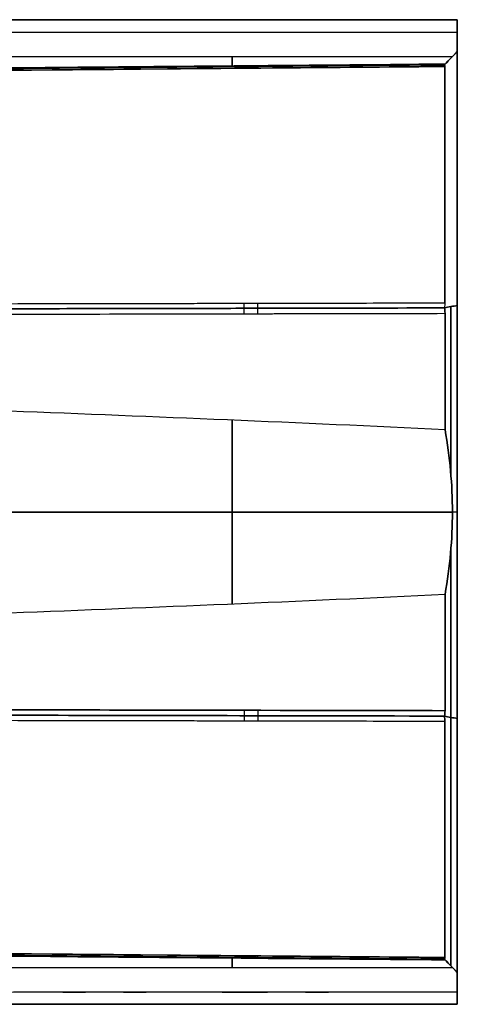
# Model space of a CAD drawing. Header units: centimetres. Extents: x -32 to 15, y -4 to 160.
# Tile 27 of 64: x -11.87 to -10.09, y -2 to 2. Entities that reach past the tile are written whole.
import ezdxf

# ---------------------------------------------------------------- set-up
doc = ezdxf.new("R2010")
doc.units = ezdxf.units.CM
doc.layers.add('Default', color=7, linetype='Continuous', true_color=0x000000)

# ---------------------------------------------------------------- blocks, each defined once
blk = doc.blocks.new('4440')
at = {"layer": 'Default'}
for p, q in [((-20, 0), (-20, 39.5)), ((0, 0, -20), (0, 39.5, -20)), ((0, 0, 20), (0, 20.25, 20)), ((20, 0), (20, 19.9)), ((-18.5, 18.2), (-18.5, 0.201)), ((0, 18.2, 18.5), (0, 0.201, 18.5)), ((0, 18.2, -18.5), (0, 0.201, -18.5)), ((18.5, 18.2), (18.5, 0.201)), ((-20, 0), (-18.704, 0)), ((-18.704, 0), (-18.5, 0.201)), ((-18.437, 0.263, -8.344), (-18.437, 0.263, -1.528)), ((-18.437, 0.263, 1.528), (-18.437, 0.263, 8.344)), ((-1.528, 0.263, -18.437), (-8.344, 0.263, -18.437)), ((-8.344, 0.263, 18.437), (-1.528, 0.263, 18.437)), ((0, 0, -18.704), (0, 0.201, -18.5)), ((0, 0, 18.704), (0, 0.201, 18.5)), ((0, 0, 20), (0, 0, 18.704)), ((0, 0, -18.704), (0, 0, -20)), ((8.344, 0.263, -18.437), (1.528, 0.263, -18.437)), ((1.528, 0.263, 18.437), (8.344, 0.263, 18.437)), ((18.437, 0.263, 8.344), (18.437, 0.263, 1.528)), ((18.437, 0.263, -1.528), (18.437, 0.263, -8.344)), ((18.704, 0), (18.5, 0.201)), ((18.704, 0), (20, 0))]:
    blk.add_line(p, q, dxfattribs=at)
at = {"layer": 'Default', "extrusion": (0, -1, 0)}
for centre, radius, start, end in [((0, 0, -9.151), 18.5, 168.3684, 191.6316), ((0, 0, -9.151), 18.5, 78.3684, 101.6316), ((0, 0, -9.151), 18.5, 258.3684, 281.6316), ((0, 0, -9.151), 18.5, 348.3684, 11.6316), ((0, 0, -0.504), 19.996, 205.1442, 244.8558), ((0, 0, -0.504), 19.996, 115.1442, 154.8558), ((0, 0, -0.504), 19.996, 295.1442, 334.8558), ((0, 0, -0.504), 19.996, 25.1442, 64.8558), ((0, 0, -0.263), 20.237, 294.3499, 335.6501), ((0, 0, -0.263), 20.237, 24.3499, 65.6501), ((0, 0), 20.5, 204.1593, 245.8407), ((0, 0), 20.5, 114.1593, 155.8407), ((0, 0), 20.5, 294.1593, 335.8407), ((0, 0), 20.5, 24.1593, 65.8407)]:
    blk.add_arc(centre, radius, start, end, dxfattribs=at)
at = {"layer": 'Default', "extrusion": (0, 1, 0)}
for centre, start, end in [((19.5, -19.5), 270, 0), ((19.5, 19.5), 0, 90), ((-19.5, -19.5), 180, 270), ((-19.5, 19.5), 90, 180)]:
    blk.add_arc(centre, 0.5, start, end, dxfattribs=at)
at = {"layer": 'Default'}
for points, degree in [([(-20, 0, 19.5), (-20, 19.75, 19.5), (-20, 39.5, 19.5)], 2), ([(-20, 39.5, -19.5), (-20, 19.75, -19.5), (-20, 0, -19.5)], 2), ([(-19.5, 39.5, -20), (-19.5, 19.75, -20), (-19.5, 0, -20)], 2), ([(-19.5, 39.5, 20), (-19.5, 19.75, 20), (-19.5, 0, 20)], 2), ([(19.5, 39.5, -20), (19.5, 19.75, -20), (19.5, 0, -20)], 2), ([(19.5, 39.5, 20), (19.5, 19.75, 20), (19.5, 0, 20)], 2), ([(20, 39.5, -19.5), (20, 19.75, -19.5), (20, 0, -19.5)], 2), ([(20, 39.5, 19.5), (20, 19.75, 19.5), (20, 0, 19.5)], 2), ([(-17.875, 37.209, -7.999), (-17.9, 34.408, -8.005), (-17.949, 28.708, -8.016), (-18.026, 19.961, -8.033), (-18.106, 10.723, -8.051), (-18.165, 3.99, -8.064), (-18.196, 0.5, -8.071)], 3), ([(-18.196, 0.5, 8.071), (-18.171, 3.321, 8.066), (-18.121, 9.051, 8.055), (-18.045, 17.797, 8.037), (-17.964, 27.031, 8.019), (-17.906, 33.737, 8.006), (-17.875, 37.209, 7.999)], 3), ([(-18.101, 0.504, -8.496), (-18.07, 3.994, -8.49), (-18.011, 10.726, -8.477), (-17.93, 19.963, -8.46), (-17.853, 28.709, -8.444), (-17.803, 34.408, -8.433), (-17.779, 37.209, -8.428)], 3), ([(-17.779, 37.209, 8.428), (-17.809, 33.737, 8.434), (-17.868, 27.032, 8.447), (-17.949, 17.799, 8.464), (-18.026, 9.055, 8.48), (-18.076, 3.325, 8.491), (-18.101, 0.504, 8.496)], 3), ([(-8.428, 37.209, 17.779), (-8.433, 34.408, 17.803), (-8.444, 28.709, 17.853), (-8.46, 19.963, 17.93), (-8.477, 10.726, 18.011), (-8.49, 3.994, 18.07), (-8.496, 0.504, 18.101)], 3), ([(-8.428, 37.209, -17.779), (-8.434, 33.737, -17.809), (-8.447, 27.032, -17.868), (-8.464, 17.799, -17.949), (-8.48, 9.055, -18.026), (-8.491, 3.325, -18.076), (-8.496, 0.504, -18.101)], 3), ([(-7.999, 37.209, 17.875), (-8.005, 34.408, 17.9), (-8.016, 28.708, 17.949), (-8.033, 19.961, 18.026), (-8.051, 10.723, 18.106), (-8.064, 3.99, 18.165), (-8.071, 0.5, 18.196)], 3), ([(-7.999, 37.209, -17.875), (-8.006, 33.737, -17.906), (-8.019, 27.031, -17.964), (-8.037, 17.797, -18.045), (-8.055, 9.051, -18.121), (-8.066, 3.321, -18.171), (-8.071, 0.5, -18.196)], 3), ([(8.071, 0.5, 18.196), (8.066, 3.321, 18.171), (8.055, 9.051, 18.121), (8.037, 17.797, 18.045), (8.019, 27.031, 17.964), (8.006, 33.737, 17.906), (7.999, 37.209, 17.875)], 3), ([(7.999, 37.209, -17.875), (8.005, 34.408, -17.9), (8.016, 28.708, -17.949), (8.033, 19.961, -18.026), (8.051, 10.723, -18.106), (8.064, 3.99, -18.165), (8.071, 0.5, -18.196)], 3), ([(8.428, 37.209, 17.779), (8.434, 33.737, 17.809), (8.447, 27.032, 17.868), (8.464, 17.799, 17.949), (8.48, 9.055, 18.026), (8.491, 3.325, 18.076), (8.496, 0.504, 18.101)], 3), ([(8.428, 37.209, -17.779), (8.433, 34.408, -17.803), (8.444, 28.709, -17.853), (8.46, 19.963, -17.93), (8.477, 10.726, -18.011), (8.49, 3.994, -18.07), (8.496, 0.504, -18.101)], 3), ([(17.779, 37.209, 8.428), (17.803, 34.408, 8.433), (17.853, 28.709, 8.444), (17.93, 19.963, 8.46), (18.011, 10.726, 8.477), (18.07, 3.994, 8.49), (18.101, 0.504, 8.496)], 3), ([(18.101, 0.504, -8.496), (18.076, 3.325, -8.491), (18.026, 9.055, -8.48), (17.949, 17.799, -8.464), (17.868, 27.032, -8.447), (17.809, 33.737, -8.434), (17.779, 37.209, -8.428)], 3), ([(18.196, 0.5, 8.071), (18.165, 3.99, 8.064), (18.106, 10.723, 8.051), (18.026, 19.961, 8.033), (17.949, 28.708, 8.016), (17.9, 34.408, 8.005), (17.875, 37.209, 7.999)], 3), ([(18.196, 0.5, -8.071), (18.171, 3.321, -8.066), (18.121, 9.051, -8.055), (18.045, 17.797, -8.037), (17.964, 27.031, -8.019), (17.906, 33.737, -8.006), (17.875, 37.209, -7.999)], 3), ([(-18.196, 0.5, -3.342), (-18.144, 6.399, -3.622), (-18.093, 12.299, -3.868), (-18.041, 18.2, -4.095)], 3), ([(-18.041, 18.2, 4.095), (-18.093, 12.299, 3.868), (-18.144, 6.399, 3.622), (-18.196, 0.5, 3.342)], 3), ([(-3.342, 0.5, 18.196), (-3.622, 6.399, 18.144), (-3.868, 12.299, 18.093), (-4.095, 18.2, 18.041)], 3), ([(-3.342, 0.5, -18.196), (-3.622, 6.399, -18.144), (-3.868, 12.299, -18.093), (-4.095, 18.2, -18.041)], 3), ([(4.095, 18.2, 18.041), (3.868, 12.299, 18.093), (3.622, 6.399, 18.144), (3.342, 0.5, 18.196)], 3), ([(4.095, 18.2, -18.041), (3.868, 12.299, -18.093), (3.622, 6.399, -18.144), (3.342, 0.5, -18.196)], 3), ([(18.196, 0.5, 3.342), (18.144, 6.399, 3.622), (18.093, 12.299, 3.868), (18.041, 18.2, 4.095)], 3), ([(18.041, 18.2, -4.095), (18.093, 12.299, -3.868), (18.144, 6.399, -3.622), (18.196, 0.5, -3.342)], 3), ([(-18.704, 0, -8.39), (-18.526, 0.175, -8.36), (-18.348, 0.35, -8.329), (-18.17, 0.526, -8.297)], 3), ([(-18.17, 0.526, 8.297), (-18.348, 0.35, 8.329), (-18.526, 0.175, 8.36), (-18.704, 0, 8.39)], 3), ([(-18.196, 0.5, -3.342), (-18.4, 0.299, -2.228), (-18.6, 0.103), (-18.4, 0.299, 2.228), (-18.196, 0.5, 3.342)], 3), ([(-18.17, 0.526, -8.297), (-18.178, 0.517, -8.26), (-18.191, 0.504, -8.184), (-18.196, 0.5, -8.109), (-18.196, 0.5, -8.071)], 3), ([(-18.196, 0.5, 8.071), (-18.196, 0.5, 8.109), (-18.191, 0.504, 8.184), (-18.178, 0.517, 8.26), (-18.17, 0.526, 8.297)], 3), ([(-18.196, 0.5, -8.071), (-18.196, 0.5, -5.707), (-18.196, 0.5, -3.342)], 2), ([(-18.196, 0.5, 3.342), (-18.196, 0.5, 5.707), (-18.196, 0.5, 8.071)], 2), ([(-18.17, 0.526, -8.297), (-18.162, 0.518, -8.332), (-18.142, 0.508, -8.4), (-18.116, 0.504, -8.464), (-18.101, 0.504, -8.496)], 3), ([(-18.101, 0.504, 8.496), (-18.116, 0.504, 8.464), (-18.142, 0.508, 8.4), (-18.162, 0.518, 8.332), (-18.17, 0.526, 8.297)], 3), ([(-8.496, 0.504, 18.101), (-8.464, 0.504, 18.116), (-8.4, 0.508, 18.142), (-8.332, 0.518, 18.162), (-8.297, 0.526, 18.17)], 3), ([(-8.496, 0.504, -18.101), (-8.464, 0.504, -18.116), (-8.4, 0.508, -18.142), (-8.332, 0.518, -18.162), (-8.297, 0.526, -18.17)], 3), ([(-8.297, 0.526, -18.17), (-8.329, 0.35, -18.348), (-8.36, 0.175, -18.526), (-8.39, 0, -18.704)], 3), ([(-8.39, 0, 18.704), (-8.36, 0.175, 18.526), (-8.329, 0.35, 18.348), (-8.297, 0.526, 18.17)], 3), ([(-8.071, 0.5, -18.196), (-8.109, 0.5, -18.196), (-8.184, 0.504, -18.191), (-8.26, 0.517, -18.178), (-8.297, 0.526, -18.17)], 3), ([(-8.297, 0.526, 18.17), (-8.26, 0.517, 18.178), (-8.184, 0.504, 18.191), (-8.109, 0.5, 18.196), (-8.071, 0.5, 18.196)], 3), ([(-8.071, 0.5, 18.196), (-5.707, 0.5, 18.196), (-3.342, 0.5, 18.196)], 2), ([(-3.342, 0.5, -18.196), (-5.707, 0.5, -18.196), (-8.071, 0.5, -18.196)], 2), ([(3.342, 0.5, -18.196), (2.228, 0.299, -18.4), (0, 0.103, -18.6), (-2.228, 0.299, -18.4), (-3.342, 0.5, -18.196)], 3), ([(-3.342, 0.5, 18.196), (-2.228, 0.299, 18.4), (0, 0.103, 18.6), (2.228, 0.299, 18.4), (3.342, 0.5, 18.196)], 3), ([(3.342, 0.5, 18.196), (5.707, 0.5, 18.196), (8.071, 0.5, 18.196)], 2), ([(8.071, 0.5, -18.196), (5.707, 0.5, -18.196), (3.342, 0.5, -18.196)], 2), ([(8.297, 0.526, -18.17), (8.26, 0.517, -18.178), (8.184, 0.504, -18.191), (8.109, 0.5, -18.196), (8.071, 0.5, -18.196)], 3), ([(8.071, 0.5, 18.196), (8.109, 0.5, 18.196), (8.184, 0.504, 18.191), (8.26, 0.517, 18.178), (8.297, 0.526, 18.17)], 3), ([(8.39, 0, -18.704), (8.36, 0.175, -18.526), (8.329, 0.35, -18.348), (8.297, 0.526, -18.17)], 3), ([(8.297, 0.526, 18.17), (8.329, 0.35, 18.348), (8.36, 0.175, 18.526), (8.39, 0, 18.704)], 3), ([(8.496, 0.504, 18.101), (8.464, 0.504, 18.116), (8.4, 0.508, 18.142), (8.332, 0.518, 18.162), (8.297, 0.526, 18.17)], 3), ([(8.297, 0.526, -18.17), (8.332, 0.518, -18.162), (8.4, 0.508, -18.142), (8.464, 0.504, -18.116), (8.496, 0.504, -18.101)], 3), ([(18.101, 0.504, 8.496), (18.116, 0.504, 8.464), (18.142, 0.508, 8.4), (18.162, 0.518, 8.332), (18.17, 0.526, 8.297)], 3), ([(18.101, 0.504, -8.496), (18.116, 0.504, -8.464), (18.142, 0.508, -8.4), (18.162, 0.518, -8.332), (18.17, 0.526, -8.297)], 3), ([(18.17, 0.526, -8.297), (18.348, 0.35, -8.329), (18.526, 0.175, -8.36), (18.704, 0, -8.39)], 3), ([(18.196, 0.5, -8.071), (18.196, 0.5, -8.109), (18.191, 0.504, -8.184), (18.178, 0.517, -8.26), (18.17, 0.526, -8.297)], 3), ([(18.17, 0.526, 8.297), (18.178, 0.517, 8.26), (18.191, 0.504, 8.184), (18.196, 0.5, 8.109), (18.196, 0.5, 8.071)], 3), ([(18.704, 0, 8.39), (18.526, 0.175, 8.36), (18.348, 0.35, 8.329), (18.17, 0.526, 8.297)], 3), ([(18.196, 0.5, 8.071), (18.196, 0.5, 5.707), (18.196, 0.5, 3.342)], 2), ([(18.196, 0.5, -3.342), (18.196, 0.5, -5.707), (18.196, 0.5, -8.071)], 2), ([(18.196, 0.5, 3.342), (18.4, 0.299, 2.228), (18.6, 0.103), (18.4, 0.299, -2.228), (18.196, 0.5, -3.342)], 3), ([(-20, 0, -19.5), (-20, 0), (-20, 0, 19.5)], 2), ([(-19.5, 0, 20), (0, 0, 20), (19.5, 0, 20)], 2), ([(19.5, 0, -20), (0, 0, -20), (-19.5, 0, -20)], 2), ([(20, 0, 19.5), (20, 0), (20, 0, -19.5)], 2), ([(-18.704, 0, 8.39), (-18.704, 0), (-18.704, 0, -8.39)], 2), ([(8.39, 0, 18.704), (0, 0, 18.704), (-8.39, 0, 18.704)], 2), ([(-8.39, 0, -18.704), (0, 0, -18.704), (8.39, 0, -18.704)], 2), ([(18.704, 0, -8.39), (18.704, 0), (18.704, 0, 8.39)], 2)]:
    blk.add_open_spline(points, degree=degree, dxfattribs=at)
for points, knots in [([(-17.851, 37.209, -8.219), (-17.87, 35.074, -8.223), (-17.92, 29.287, -8.235), (-18.005, 19.587, -8.254), (-18.093, 9.494, -8.273), (-18.149, 3.053, -8.286), (-18.171, 0.524, -8.291)], [0.734204, 0.734204, 0.734204, 0.734204, 7.138987, 18.096971, 29.834148, 37.420463, 37.420463, 37.420463, 37.420463]), ([(-18.171, 0.524, 8.291), (-18.147, 3.24, 8.285), (-18.092, 9.621, 8.273), (-18.002, 19.941, 8.253), (-17.919, 29.453, 8.234), (-17.868, 35.3, 8.223), (-17.851, 37.209, 8.219)], [0.758169, 0.758169, 0.758169, 0.758169, 8.905651, 19.902435, 31.718029, 37.444427, 37.444427, 37.444427, 37.444427]), ([(-8.219, 37.209, 17.851), (-8.223, 35.074, 17.87), (-8.235, 29.287, 17.92), (-8.254, 19.587, 18.005), (-8.273, 9.494, 18.093), (-8.286, 3.053, 18.149), (-8.291, 0.524, 18.171)], [0.734204, 0.734204, 0.734204, 0.734204, 7.138987, 18.096971, 29.834148, 37.420463, 37.420463, 37.420463, 37.420463]), ([(-8.291, 0.524, -18.171), (-8.285, 3.24, -18.147), (-8.273, 9.621, -18.092), (-8.253, 19.941, -18.002), (-8.234, 29.453, -17.919), (-8.223, 35.3, -17.868), (-8.219, 37.209, -17.851)], [0.758169, 0.758169, 0.758169, 0.758169, 8.905651, 19.902435, 31.718029, 37.444427, 37.444427, 37.444427, 37.444427]), ([(8.291, 0.524, 18.171), (8.285, 3.24, 18.147), (8.273, 9.621, 18.092), (8.253, 19.941, 18.002), (8.234, 29.453, 17.919), (8.223, 35.3, 17.868), (8.219, 37.209, 17.851)], [0.758169, 0.758169, 0.758169, 0.758169, 8.905651, 19.902435, 31.718029, 37.444427, 37.444427, 37.444427, 37.444427]), ([(8.219, 37.209, -17.851), (8.223, 35.074, -17.87), (8.235, 29.287, -17.92), (8.254, 19.587, -18.005), (8.273, 9.494, -18.093), (8.286, 3.053, -18.149), (8.291, 0.524, -18.171)], [0.734204, 0.734204, 0.734204, 0.734204, 7.138987, 18.096971, 29.834148, 37.420463, 37.420463, 37.420463, 37.420463]), ([(17.851, 37.209, 8.219), (17.87, 35.074, 8.223), (17.92, 29.287, 8.235), (18.005, 19.587, 8.254), (18.093, 9.494, 8.273), (18.149, 3.053, 8.286), (18.171, 0.524, 8.291)], [0.734204, 0.734204, 0.734204, 0.734204, 7.138987, 18.096971, 29.834148, 37.420463, 37.420463, 37.420463, 37.420463]), ([(18.171, 0.524, -8.291), (18.147, 3.24, -8.285), (18.092, 9.621, -8.273), (18.002, 19.941, -8.253), (17.919, 29.453, -8.234), (17.868, 35.3, -8.223), (17.851, 37.209, -8.219)], [0.758169, 0.758169, 0.758169, 0.758169, 8.905651, 19.902435, 31.718029, 37.444427, 37.444427, 37.444427, 37.444427])]:
    blk.add_open_spline(points, degree=3, knots=knots, dxfattribs=at)
for points, weights in [([(-18.124, 8.671, 8.055), (-18.124, 8.671, 8.203), (-18.092, 8.671, 8.347), (-18.029, 8.671, 8.481)], [1.01234638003, 0.995995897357, 0.995885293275, 1.01201456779]), ([(-8.055, 8.671, -18.124), (-8.203, 8.671, -18.124), (-8.347, 8.671, -18.092), (-8.481, 8.671, -18.029)], [1.01234638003, 0.995995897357, 0.995885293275, 1.01201456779]), ([(8.055, 8.671, 18.124), (8.203, 8.671, 18.124), (8.347, 8.671, 18.092), (8.481, 8.671, 18.029)], [1.01234638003, 0.995995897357, 0.995885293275, 1.01201456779]), ([(18.124, 8.671, -8.055), (18.124, 8.671, -8.203), (18.092, 8.671, -8.347), (18.029, 8.671, -8.481)], [1.01234638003, 0.995995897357, 0.995885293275, 1.01201456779]), ([(-18.129, 8.11, -8.056), (-18.129, 8.11, -8.204), (-18.097, 8.11, -8.348), (-18.034, 8.11, -8.482)], [1.01234637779, 0.995998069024, 0.995885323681, 1.01200814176]), ([(-8.056, 8.11, 18.129), (-8.204, 8.11, 18.129), (-8.348, 8.11, 18.097), (-8.482, 8.11, 18.034)], [1.01234637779, 0.995998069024, 0.995885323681, 1.01200814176]), ([(8.056, 8.11, -18.129), (8.204, 8.11, -18.129), (8.348, 8.11, -18.097), (8.482, 8.11, -18.034)], [1.01234637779, 0.995998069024, 0.995885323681, 1.01200814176]), ([(18.129, 8.11, 8.056), (18.129, 8.11, 8.204), (18.097, 8.11, 8.348), (18.034, 8.11, 8.482)], [1.01234637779, 0.995998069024, 0.995885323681, 1.01200814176])]:
    blk.add_rational_spline(points, weights, degree=3, dxfattribs=at)
blk = doc.blocks.new('4440MON_ASM')
at = {"layer": 'Default', "extrusion": (-1, 0, 0), "rotation": 180}
blk.add_blockref('4440', (0, 18.2), dxfattribs=at)
blk = doc.blocks.new('A4255NQ_ASM')
at = {"layer": 'Default', "extrusion": (1, 0, 0), "rotation": 90}
blk.add_blockref('4440MON_ASM', (0, 0, -119.15), dxfattribs=at)
blk = doc.blocks.new('F4265N_Q305_ASM')
at = {"layer": 'Default'}
blk.add_blockref('A4255NQ_ASM', (0, 0), dxfattribs=at)

msp = doc.modelspace()

# ---------------------------------------------------------------- block references
at = {"layer": 'Default', "xscale": 0.1, "yscale": 0.1, "zscale": 0.1}
msp.add_blockref('F4265N_Q305_ASM', (0, 0), dxfattribs=at)

doc.saveas('drawing.dxf')
